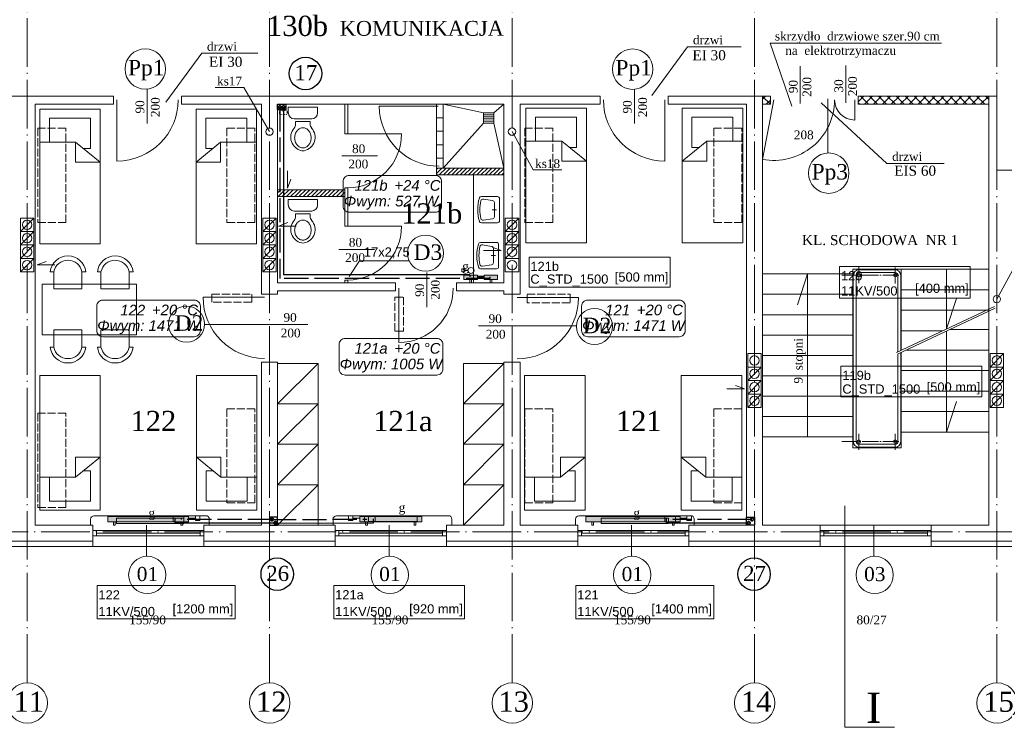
# Model space of a CAD drawing. Extents: x 30119 to 43932, y 4093 to 9351.
# Tile 8 of 12: x 37253 to 38715, y 4164 to 5215. Entities that reach past the tile are written whole.
import ezdxf
from ezdxf.enums import TextEntityAlignment as Align
from ezdxf.lldxf.tags import DXFTag

# ---------------------------------------------------------------- set-up
doc = ezdxf.new("R2010")
doc.units = 0
doc.header["$MEASUREMENT"] = 0
doc.linetypes.add('ACAD_ISO02W100', pattern=[15, 12, -3])
doc.linetypes.add('ACAD_ISO04W100', pattern=[30.5, 24, -3, 0.5, -3])
doc.layers.get('0').update_dxf_attribs({"color": 8, "linetype": 'CONTINUOUS', "lineweight": 9})
doc.layers.add('#co', color=8, linetype='ACAD_ISO04W100')
for name, color, linetype, lineweight in [('#SZACHT', 4, 'CONTINUOUS', 30), ('#woda opis', 7, 'CONTINUOUS', 35), ('CIENKIE', 8, 'CONTINUOUS', 9), ('IS_Armatura_podłączeniowa_grz._dolnozas.', 7, 'SOLID', 18), ('IS_Armatura_Therm', 7, 'SOLID', 18), ('IS_Grzejniki_Plan_rzut', 7, 'SOLID', 18), ('IS_podkład', 8, 'CONTINUOUS', 9), ('IS_powrot', 5, 'ACAD_ISO02W100', 25), ('IS_Text_Konstrukcji', 7, 'CONTINUOUS', 18), ('IS_Text_Odbiornikow_Therm', 7, 'CONTINUOUS', 18), ('IS_zasilanie', 1, 'SOLID', 25), ('NAPIS', 8, 'CONTINUOUS', 9), ('OSIE', 8, 'ACAD_ISO04W100', 9), ('PRZERYW', 8, 'ACAD_ISO02W100', 9), ('SCIANY', 8, 'CONTINUOUS', 9), ('urzadzenia', 8, 'CONTINUOUS', 9), ('URZĄDZENIA', 8, 'CONTINUOUS', 9)]:
    doc.layers.add(name, color=color, linetype=linetype, lineweight=lineweight)
doc.styles.add('NEWROMAN', font='times.ttf')
doc.styles.get("Standard").update_dxf_attribs({"font": 'arial.ttf'})
tags = doc.linetypes.add('SOLID', pattern=[10, 10, 0]).pattern_tags.tags
tags[6:7] = [DXFTag(74, 4), DXFTag(75, 0), DXFTag(340, '0'), DXFTag(46, 0.0), DXFTag(50, 0.0), DXFTag(44, 0.0), DXFTag(45, 0.0)]
tags[4:5] = [DXFTag(74, 4), DXFTag(75, 0), DXFTag(340, '0'), DXFTag(46, 0.0), DXFTag(50, 0.0), DXFTag(44, 0.0), DXFTag(45, 0.0)]

# ---------------------------------------------------------------- blocks, each defined once
blk = doc.blocks.new('R056')
for p, q in [((-0.332, 0.998), (0.335, 0.998)), ((-0.332, 0.865), (-0.332, 0.998)), ((0.335, 0.998), (0.335, 0.865)), ((0.201, 0.732), (-0.199, 0.732)), ((-0.165, 0.67), (0.001, 0.67)), ((-0.165, 0.67), (-0.165, 0.607)), ((0.168, 0.67), (0.001, 0.67)), ((0.168, 0.67), (0.168, 0.607))]:
    blk.add_line(p, q)
blk.add_lwpolyline([(0.001, 0.067, 0.117514), (0.071, 0.083, 0.104443), (0.135, 0.134, 0.090071), (0.175, 0.207, 0.08201), (0.19, 0.297, 0.08201), (0.175, 0.387, 0.090071), (0.135, 0.459, 0.104443), (0.071, 0.51, 0.117514), (0.001, 0.527, 0.117514), (-0.069, 0.51, 0.104443), (-0.132, 0.459, 0.090071), (-0.172, 0.387, 0.08201), (-0.187, 0.297, 0.08201), (-0.172, 0.207, 0.090071), (-0.132, 0.134, 0.104443), (-0.069, 0.083, 0.117514)], format="xyb", close=True)
for centre, radius, start, end in [((-0.199, 0.865), 0.133, 180, 270), ((0.201, 0.865), 0.133, 270, 0), ((0.038, 0.311), 0.315, 138.639, 258.4219), ((-0.299, 0.607), 0.133, 318.639, 0), ((-0.035, 0.311), 0.315, 281.5781, 41.361), ((0.301, 0.607), 0.133, 180, 221.361), ((0.001, 0.133), 0.133, 258.4219, 281.5781)]:
    blk.add_arc(centre, radius, start, end)
blk = doc.blocks.new('R053')
for p, q in [((0, 0.608), (0, 0)), ((0.917, 0.692), (0.083, 0.692)), ((0.095, 0.075), (0.149, 0.421)), ((0.769, 0.492), (0.231, 0.492)), ((0.5, 0.575), (0.5, 0.408)), ((0.905, 0.075), (0.851, 0.421)), ((1, 0), (1, 0.608))]:
    blk.add_line(p, q)
for centre, radius, start, end in [((0.083, 0.608), 0.0833, 90, 180), ((0.231, 0.408), 0.0833, 90, 171.1953), ((0.769, 0.408), 0.0833, 8.8047, 90), ((0.917, 0.608), 0.0833, 0, 90), ((0.083, 0), 0.0833, 180, 254.047), ((0.177, 0.062), 0.0833, 171.1953, 256.9798), ((0.823, 0.062), 0.0833, 283.0202, 8.8047), ((0.5, 1.458), 1.599, 254.047, 285.953), ((0.5, 1.458), 1.516, 256.9798, 283.0202), ((0.917, 0), 0.0833, 285.953, 0)]:
    blk.add_arc(centre, radius, start, end)
blk = doc.blocks.new('E3')
at = {"layer": 'urzadzenia', "ltscale": 3}
h = blk.add_hatch(dxfattribs=at)
h.set_pattern_fill('ANSI37', color=256, scale=75, style=0)
h.set_pattern_definition([(45, (-39726.266, -15935.475), (-6.629126, 6.629126), []), (135, (-39726.266, -15935.475), (-6.629126, -6.629126), [])])
h.paths.add_polyline_path([(3603, -842), (3603, -830), (3409, -830), (3409, -842)])
h.paths.add_polyline_path([(3279, -830), (3267, -830), (3267, -842), (3279, -842)])
h = blk.add_hatch(dxfattribs=at)
h.set_pattern_fill('ANSI31', color=256, scale=35, style=0)
h.set_pattern_definition([(225, (14932.2726, 725.3927), (3.0935922, -3.0935922), [])])
h.paths.add_polyline_path([(2783, -947), (2883, -947), (2883, -937), (2783, -937)])
h = blk.add_hatch(dxfattribs=at)
h.set_pattern_fill('ANSI31', color=256, scale=35, style=0)
h.set_pattern_definition([(45, (-25814.2815, -10257.614), (-3.09359217, 3.09359217), [])])
h.paths.add_polyline_path([(2647, -979), (2647, -969), (2547, -969), (2547, -979)])
at = {"layer": 'CIENKIE', "color": 8, "ltscale": 3}
for p, q in [((3155.8, -756.5), (3102.5, -828.9)), ((3235.4, -756.5), (3155.8, -756.5)), ((3532.9, -751.3), (3278.5, -751.3)), ((3310.6, -844.7), (3278.5, -751.3)), ((2434.3, -766.2), (2380.9, -838.6)), ((2517.4, -766.2), (2434.3, -766.2)), ((3323.1, -840.6), (3323.1, -785.2)), ((3390.8, -839.6), (3390.8, -784.3)), ((2496.8, -816.9), (2454.4, -816.9)), ((2535, -882.6), (2496.8, -816.9)), ((2353.1, -870.7), (2353.1, -819.5)), ((3076.9, -870.7), (3076.9, -819.7)), ((2308.3, -835.3), (2308.3, -926.3)), ((2559, -842), (2559, -850)), ((3121.7, -835.3), (3121.7, -926.3)), ((3267, -923.8), (3284, -835.4)), ((3451.7, -929.8), (3353.9, -839.9)), ((3363.8, -914.6), (3363.8, -833.9)), ((3404, -835.4), (3404, -865.4)), ((2559, -850), (2547, -850)), ((2926.6, -939.4), (2895, -882.6)), ((2642.4, -918.6), (2695.3, -918.6)), ((3536.9, -929.8), (3451.7, -929.8)), ((2561.6, -940.7), (2561.6, -966.8)), ((2969.1, -939.4), (2926.6, -939.4)), ((2561.6, -966.8), (2566.5, -953.4)), ((2165, -1030.9), (2185, -1010.9)), ((2525, -1030.9), (2545, -1010.9)), ((2548.5, -1022.8), (2561.9, -1017.8)), ((2574.6, -1022.8), (2548.5, -1022.8)), ((2885, -1030.9), (2905, -1010.9)), ((2165, -1050.9), (2185, -1030.9)), ((2525, -1050.9), (2545, -1030.9)), ((2885, -1050.9), (2905, -1030.9)), ((2165, -1070.9), (2185, -1050.9)), ((2525, -1070.9), (2545, -1050.9)), ((2885, -1070.9), (2905, -1050.9)), ((2637.7, -1057.5), (2690.6, -1057.5)), ((2852.9, -1059), (2879, -1059)), ((2879, -1059), (2865.6, -1054.1)), ((2165, -1090.9), (2185, -1070.9)), ((2190.1, -1080.4), (2203.5, -1075.4)), ((2216.2, -1080.4), (2190.1, -1080.4)), ((2525, -1090.9), (2545, -1070.9)), ((3647.8, -1071.3), (3614.8, -1131.5)), ((2768.5, -1143.1), (2768.5, -1091.8)), ((3267, -1094), (3401, -1094)), ((3334, -1094), (3318.9, -1139.6)), ((3334, -1336), (3334, -1094)), ((3401, -1087), (3603, -1087)), ((3540, -1175.7), (3540, -1087)), ((2726.8, -1114.9), (2726.8, -1195.9)), ((3267, -1124.2), (3401, -1124.2)), ((3473, -1117.5), (3603, -1117.5)), ((2527.3, -1128.4), (2436.3, -1128.4)), ((2902.7, -1129), (2993.7, -1129)), ((3555.1, -1130.2), (3540, -1175.7)), ((3267, -1154.5), (3401, -1154.5)), ((3466, -1210.6), (3611.4, -1142.1)), ((3467.3, -1213.3), (3612.6, -1144.8)), ((3473, -1148), (3603, -1148)), ((2439.4, -1169.1), (2591.9, -1169.1)), ((2845.1, -1171), (2990.8, -1171)), ((3473, -1178.5), (3534.1, -1178.5)), ((3540, -1329), (3540, -1179.1)), ((3545.4, -1176.5), (3603, -1176.5)), ((3267, -1184.7), (3401, -1184.7)), ((3480.7, -1207), (3603, -1207)), ((3605, -1232.3), (3625, -1212.3)), ((3267, -1215), (3401, -1215)), ((3245, -1252.3), (3265, -1232.3)), ((3473, -1237.5), (3603, -1237.5)), ((3605, -1252.3), (3625, -1232.3)), ((3245, -1272.3), (3265, -1252.3)), ((3267, -1245.2), (3401, -1245.2)), ((3605, -1272.3), (3625, -1252.3)), ((3214.1, -1264.7), (3240.2, -1264.7)), ((3240.2, -1264.7), (3226.8, -1259.8)), ((3473, -1268), (3603, -1268)), ((3245, -1292.3), (3265, -1272.3)), ((3267, -1275.5), (3401, -1275.5)), ((3555.1, -1283.4), (3540, -1329)), ((3605, -1292.3), (3625, -1272.3)), ((3473, -1298.5), (3603, -1298.5)), ((3267, -1305.7), (3401, -1305.7)), ((3473, -1329), (3603, -1329)), ((3267, -1336), (3401, -1336)), ((3401, -1352), (3473, -1352)), ((2269.3, -1467.4), (2269.3, -1458.4)), ((2440.5, -1453), (2274.5, -1453)), ((2445.5, -1467), (2445.5, -1458)), ((2629.3, -1467.4), (2629.3, -1458.4)), ((2800.5, -1453), (2634.5, -1453)), ((2805.5, -1467), (2805.5, -1458)), ((2989.3, -1467.4), (2989.3, -1458.4)), ((3160.5, -1453), (2994.5, -1453)), ((3165.5, -1467), (3165.5, -1458)), ((2272.5, -1474.9), (2437.5, -1474.9)), ((2278, -1482.9), (2278, -1474.9)), ((2352.5, -1467), (2352.5, -1513.3)), ((2432, -1482.9), (2432, -1474.9)), ((2632.5, -1474.9), (2797.5, -1474.9)), ((2638, -1482.9), (2638, -1474.9)), ((2712.5, -1467), (2712.5, -1513.3)), ((2792, -1482.9), (2792, -1474.9)), ((2992.5, -1474.9), (3157.5, -1474.9)), ((2998, -1482.9), (2998, -1474.9)), ((3072.5, -1467), (3072.5, -1513.3)), ((3152, -1482.9), (3152, -1474.9)), ((3350, -1467), (3520, -1467)), ((3352.5, -1474.9), (3517.5, -1474.9)), ((3358, -1482.9), (3358, -1474.9)), ((3432.5, -1467), (3432.5, -1513.3)), ((3512, -1482.9), (3512, -1474.9)), ((2077.5, -1491), (2272.5, -1491)), ((2272.5, -1482.9), (2437.5, -1482.9)), ((2278, -1478.9), (2432, -1478.9)), ((2437.5, -1491), (2632.5, -1491)), ((2632.5, -1482.9), (2797.5, -1482.9)), ((2638, -1478.9), (2792, -1478.9)), ((2797.5, -1491), (2992.5, -1491)), ((2992.5, -1482.9), (3157.5, -1482.9)), ((2998, -1478.9), (3152, -1478.9)), ((3157.5, -1491), (3352.5, -1491)), ((3352.5, -1482.9), (3517.5, -1482.9)), ((3358, -1478.9), (3512, -1478.9)), ((3517.5, -1491), (3712.5, -1491)), ((2440, -1499), (2270, -1499)), ((2800, -1499), (2630, -1499)), ((3160, -1499), (2990, -1499)), ((3520, -1499), (3350, -1499))]:
    blk.add_line(p, q, dxfattribs=at)
at = {"layer": 'CIENKIE', "color": 8}
for p, q in [((3401, -1352), (3401, -1087)), ((3473, -1352), (3473, -1210.6))]:
    blk.add_line(p, q, dxfattribs=at)
at = {"layer": 'CIENKIE', "ltscale": 3}
for centre, radius in [((2350.4, -789.6), 30), ((3074.1, -789.8), 30), ((2550.5, -846.2), 2), ((2555.3, -846.2), 2), ((2535, -882.6), 5.5), ((2895, -882.6), 5.5), ((3365.3, -944.3), 30), ((2766.4, -1063.2), 26.8), ((3614.8, -1131.5), 5.5), ((2411.7, -1168.5), 26.8), ((3017.5, -1172), 26.8), ((2353.5, -1541), 27.7), ((2713.5, -1541), 27.7), ((3073.5, -1541), 27.7), ((3433.5, -1541), 27.7), ((2175.3, -1731.2), 30), ((2535.3, -1731.2), 30), ((2895.3, -1731.2), 30), ((3255.3, -1731.2), 30), ((3615.3, -1731.2), 30)]:
    blk.add_circle(centre, radius, dxfattribs=at)
at = {"layer": 'CIENKIE'}
for centre in [(2175, -1020.9), (2535, -1020.9), (2895, -1020.9), (2175, -1040.9), (2535, -1040.9), (2895, -1040.9), (2175, -1060.9), (2535, -1060.9), (2895, -1060.9), (2175, -1080.9), (2535, -1080.9), (2895, -1080.9), (3255, -1222.3), (3615, -1222.3), (3255, -1242.3), (3615, -1242.3), (3255, -1262.3), (3615, -1262.3), (3255, -1282.3), (3615, -1282.3)]:
    blk.add_circle(centre, 7, dxfattribs=at)
at = {"layer": 'CIENKIE', "ltscale": 3}
for centre, radius, start, end in [((2308.3, -835.3), 91, 270, 0), ((3121.7, -835.3), 91, 180, 270), ((3284, -835.4), 90, 259.1121, 0), ((3404, -835.4), 30, 180, 270), ((2726.8, -1114.9), 81, 270, 0), ((2527.3, -1128.4), 91, 180, 270), ((2902.7, -1129), 91, 270, 0), ((2274.3, -1458.4), 5, 90, 180), ((2440.5, -1458), 5, 0, 90), ((2634.3, -1458.4), 5, 90, 180), ((2800.5, -1458), 5, 0, 90), ((2994.3, -1458.4), 5, 90, 180), ((3160.5, -1458), 5, 0, 90)]:
    blk.add_arc(centre, radius, start, end, dxfattribs=at)
at = {"layer": 'OSIE', "ltscale": 3}
for p, q in [((2175, -1701.2), (2175, 52.5)), ((2535, -1701.2), (2535, 52.5)), ((2895, -1701.2), (2895, 52.5)), ((3255, -1701.2), (3255, 52.5)), ((3615, -1701.2), (3615, 52.5)), ((-1464, -1477), (4482.5, -1477))]:
    blk.add_line(p, q, dxfattribs=at)
at = {"layer": 'OSIE'}
for p, q in [((3384.5, -1096), (3475.5, -1096)), ((3410, -1083.7), (3410, -1107.5)), ((3464, -1084.4), (3464, -1108.2)), ((3384.5, -1343), (3475.5, -1343)), ((3410, -1355.3), (3410, -1331.5)), ((3464, -1355.3), (3464, -1331.5))]:
    blk.add_line(p, q, dxfattribs=at)
at = {"layer": 'PRZERYW'}
for points in [[(2232.4, -877.5), (2190.9, -877.5), (2190.9, -1017.5), (2232.4, -1017.5)], [(2513.2, -877.5), (2471.7, -877.5), (2471.7, -1017.5), (2513.2, -1017.5)], [(2955.6, -877.5), (2914.1, -877.5), (2914.1, -1017.5), (2955.6, -1017.5)], [(3236.3, -877.5), (3194.8, -877.5), (3194.8, -1017.5), (3236.3, -1017.5)], [(2449.3, -1124.1), (2508.5, -1124.1), (2508.5, -1135.7), (2449.3, -1135.7)], [(2917.6, -1124.1), (2981.2, -1124.1), (2981.2, -1137.1), (2917.6, -1137.1)], [(2721, -1128.4), (2734, -1128.4), (2734, -1179), (2721, -1179)], [(2232.4, -1300.9), (2190.9, -1300.9), (2190.9, -1440.9), (2232.4, -1440.9)], [(2513.2, -1294.1), (2471.7, -1294.1), (2471.7, -1434.1), (2513.2, -1434.1)], [(2955.6, -1294.1), (2914.1, -1294.1), (2914.1, -1434.1), (2955.6, -1434.1)], [(3236.3, -1294.1), (3194.8, -1294.1), (3194.8, -1434.1), (3236.3, -1434.1)]]:
    blk.add_lwpolyline(points, close=True, dxfattribs=at)
at = {"layer": 'SCIANY', "ltscale": 3}
for p, q in [((2046.7, -830), (2303.3, -830)), ((2303.3, -842), (2303.3, -830)), ((2404.3, -830), (3025.7, -830)), ((2404.3, -842), (2404.3, -830)), ((3025.7, -842), (3025.7, -830)), ((3126.7, -830), (3279, -830)), ((3126.7, -842), (3126.7, -830)), ((3409, -830), (3615, -830)), ((2187, -842), (2303.3, -842)), ((2404.3, -842), (2523, -842)), ((2547, -842), (2883, -842)), ((2907, -842), (3025.7, -842)), ((3126.7, -842), (3243, -842)), ((3267, -842), (3279, -842)), ((3409, -842), (3603, -842)), ((2783, -937), (2883, -937)), ((2783, -947), (2883, -947)), ((3615, -940), (3645.5, -940)), ((2547, -969), (2647, -969)), ((2547, -979), (2647, -979)), ((2721.8, -1107), (2547, -1107)), ((2721.8, -1107), (2721.8, -1119)), ((2883, -1107), (2812.8, -1107)), ((2812.8, -1107), (2812.8, -1119)), ((2547, -1124), (2523, -1124)), ((2721.8, -1119), (2547, -1119)), ((2883, -1119), (2812.8, -1119)), ((2907, -1124), (2883, -1124)), ((2523, -1225), (2547, -1225)), ((2883, -1225), (2907, -1225)), ((3389.3, -1438.4), (3389.3, -1767.3)), ((2187, -1467), (2272.5, -1467)), ((2272.5, -1499), (2272.5, -1467)), ((2437.5, -1499), (2437.5, -1467)), ((2437.5, -1467), (2523, -1467)), ((2547, -1467), (2632.5, -1467)), ((2632.5, -1499), (2632.5, -1467)), ((2797.5, -1499), (2797.5, -1467)), ((2797.5, -1467), (2883, -1467)), ((2907, -1467), (2992.5, -1467)), ((2992.5, -1499), (2992.5, -1467)), ((3157.5, -1499), (3157.5, -1467)), ((3157.5, -1467), (3243, -1467)), ((3267, -1467), (3352.5, -1467)), ((3352.5, -1499), (3352.5, -1467)), ((3517.5, -1499), (3517.5, -1467)), ((3517.5, -1467), (3603, -1467)), ((2077.5, -1499), (2272.5, -1499)), ((2437.5, -1499), (2632.5, -1499)), ((2797.5, -1499), (2992.5, -1499)), ((3157.5, -1499), (3352.5, -1499)), ((3520, -1499), (3712.5, -1499)), ((3463.1, -1767.3), (3389.3, -1767.3))]:
    blk.add_line(p, q, dxfattribs=at)
at = {"layer": 'SCIANY'}
for p, q in [((3267, -1467), (3267, -830)), ((3279, -842), (3279, -830)), ((3409, -842), (3409, -830)), ((3603, -1467), (3603, -830)), ((3615, -940), (3615, -830)), ((2187, -1467), (2187, -842)), ((2523, -1124), (2523, -842)), ((2547, -1107), (2547, -842)), ((2883, -1107), (2883, -842)), ((2907, -1124), (2907, -842)), ((3243, -1467), (3243, -842)), ((2783, -937), (2783, -947)), ((2647, -979), (2647, -969)), ((2547, -1124), (2547, -1119)), ((2883, -1124), (2883, -1119)), ((2523, -1467), (2523, -1225)), ((2547, -1467), (2547, -1225)), ((2883, -1467), (2883, -1225)), ((2907, -1467), (2907, -1225))]:
    blk.add_line(p, q, dxfattribs=at)
at = {"layer": 'SCIANY', "ltscale": 3}
for centre in [(3410, -1096), (3464, -1096), (3410, -1343), (3464, -1343)]:
    blk.add_circle(centre, 2.5, dxfattribs=at)
at = {"layer": 'urzadzenia'}
for p, q in [((2647, -886), (2647, -842)), ((2651, -886), (2651, -842)), ((2915.4, -847.6), (2915.4, -1047.6)), ((3005.4, -847.6), (3005.4, -1047.6)), ((3147.6, -847.6), (3147.6, -1047.6)), ((3237.6, -847.6), (3237.6, -1047.6)), ((2193.7, -849), (2193.7, -1049)), ((2208.3, -862.5), (2208.3, -898.2)), ((2269, -862.5), (2269, -907.6)), ((2283.7, -849), (2283.7, -1049)), ((2425.8, -849), (2425.8, -1049)), ((2440.5, -862.5), (2440.5, -907.6)), ((2440.5, -862.5), (2440.5, -907.6)), ((2501.2, -862.5), (2501.2, -898.2)), ((2515.8, -849), (2515.8, -1049)), ((2930, -861.1), (2930, -896.8)), ((2990.7, -861.1), (2990.7, -906.2)), ((2990.7, -861.1), (2990.7, -906.2)), ((3162.2, -861.1), (3162.2, -906.2)), ((3222.9, -861.1), (3222.9, -896.8)), ((2838, -1107), (2838, -947)), ((2647, -969), (2647, -966)), ((2647, -1023), (2647, -979)), ((2651, -1023), (2651, -966)), ((2165, -1010.9), (2185, -1010.9)), ((2525, -1010.9), (2545, -1010.9)), ((2885, -1010.9), (2905, -1010.9)), ((2165, -1030.9), (2185, -1030.9)), ((2525, -1030.9), (2545, -1030.9)), ((2885, -1030.9), (2905, -1030.9)), ((2165, -1050.9), (2185, -1050.9)), ((2525, -1050.9), (2545, -1050.9)), ((2885, -1050.9), (2905, -1050.9)), ((2165, -1070.9), (2185, -1070.9)), ((2525, -1070.9), (2545, -1070.9)), ((2885, -1070.9), (2905, -1070.9)), ((2165, -1090.9), (2185, -1090.9)), ((2525, -1090.9), (2545, -1090.9)), ((2885, -1090.9), (2905, -1090.9)), ((3473, -1207.3), (3473, -1087)), ((2647, -1107), (2647, -1103)), ((2651, -1107), (2651, -1103)), ((3245, -1212.3), (3265, -1212.3)), ((3468, -1343), (3468, -1213)), ((3472.2, -1343), (3472.2, -1211)), ((3605, -1212.3), (3625, -1212.3)), ((2607, -1467), (2607, -1227)), ((2823, -1467), (2823, -1227)), ((3245, -1232.3), (3265, -1232.3)), ((3605, -1232.3), (3625, -1232.3)), ((2193.7, -1445), (2193.7, -1245)), ((2283.7, -1445), (2283.7, -1245)), ((2426.3, -1445), (2426.3, -1245)), ((2516.3, -1445), (2516.3, -1245)), ((2913.7, -1445), (2913.7, -1245)), ((3003.7, -1445), (3003.7, -1245)), ((3146.3, -1445), (3146.3, -1245)), ((3236.3, -1445), (3236.3, -1245)), ((3245, -1252.3), (3265, -1252.3)), ((3605, -1252.3), (3625, -1252.3)), ((3245, -1272.3), (3265, -1272.3)), ((3605, -1272.3), (3625, -1272.3)), ((3245, -1292.3), (3265, -1292.3)), ((3605, -1292.3), (3625, -1292.3)), ((2269, -1431.5), (2269, -1386.4)), ((2441, -1431.5), (2441, -1386.4)), ((2989, -1431.5), (2989, -1386.4)), ((3161, -1431.5), (3161, -1386.4)), ((2208.3, -1431.5), (2208.3, -1395.8)), ((2501.7, -1431.5), (2501.7, -1395.8)), ((2928.3, -1431.5), (2928.3, -1395.8)), ((3221.7, -1431.5), (3221.7, -1395.8))]:
    blk.add_line(p, q, dxfattribs=at)
at = {"layer": 'urzadzenia', "ltscale": 3}
for p, q in [((2698, -845), (2785.5, -845)), ((3005.4, -847.6), (2915.4, -847.6)), ((3147.6, -847.6), (3237.6, -847.6)), ((2283.7, -849), (2193.7, -849)), ((2269, -862.5), (2208.3, -862.5)), ((2425.8, -849), (2515.8, -849)), ((2440.5, -862.5), (2501.2, -862.5)), ((2783, -862), (2793, -862)), ((2852.8, -854.8), (2852.8, -869.8)), ((2852.8, -854.8), (2867.8, -854.8)), ((2852.8, -857.8), (2867.8, -857.8)), ((2852.8, -860.8), (2867.8, -860.8)), ((2867.8, -854.8), (2867.8, -869.8)), ((2990.7, -861.1), (2930, -861.1)), ((3162.2, -861.1), (3222.9, -861.1)), ((2852.8, -863.8), (2867.8, -863.8)), ((2852.8, -866.8), (2867.8, -866.8)), ((2852.8, -869.8), (2867.8, -869.8)), ((2647, -886), (2731, -886)), ((2647, -886), (2651, -886)), ((2783, -882), (2793, -882)), ((2247.1, -898.2), (2193.7, -898.2)), ((2283.7, -927.7), (2247.1, -898.2)), ((2247.1, -898.2), (2247.1, -927.7)), ((2425.8, -927.7), (2462.4, -898.2)), ((2462.4, -898.2), (2462.4, -927.7)), ((2462.4, -898.2), (2515.8, -898.2)), ((2783, -902), (2793, -902)), ((2968.8, -896.8), (2915.4, -896.8)), ((3005.4, -926.3), (2968.8, -896.8)), ((2968.8, -896.8), (2968.8, -926.3)), ((2990.7, -906.2), (2980.4, -906.2)), ((3147.6, -926.3), (3184.2, -896.8)), ((3162.2, -906.2), (3172.6, -906.2)), ((3184.2, -896.8), (3237.6, -896.8)), ((3184.2, -896.8), (3184.2, -926.3)), ((2269, -907.6), (2258.7, -907.6)), ((2440.5, -907.6), (2450.8, -907.6)), ((2283.7, -927.7), (2247.1, -927.7)), ((2425.8, -927.7), (2462.4, -927.7)), ((2783, -922), (2793, -922)), ((3005.4, -926.3), (2968.8, -926.3)), ((3147.6, -926.3), (3184.2, -926.3)), ((2647, -966), (2651, -966)), ((2165, -1010.9), (2165, -1090.9)), ((2185, -1010.9), (2185, -1090.9)), ((2525, -1010.9), (2525, -1090.9)), ((2545, -1010.9), (2545, -1090.9)), ((2647, -1023), (2651, -1023)), ((2647, -1023), (2731, -1023)), ((2885, -1010.9), (2885, -1090.9)), ((2905, -1010.9), (2905, -1090.9)), ((2283.7, -1049), (2193.7, -1049)), ((2425.8, -1049), (2515.8, -1049)), ((3005.4, -1047.6), (2915.4, -1047.6)), ((3147.6, -1047.6), (3237.6, -1047.6)), ((2197.6, -1109.2), (2197.6, -1184.2)), ((2337.6, -1109.2), (2197.6, -1109.2)), ((2337.6, -1109.2), (2337.6, -1184.2)), ((2647, -1103), (2651, -1103)), ((2337.6, -1184.2), (2197.6, -1184.2)), ((3245, -1212.3), (3245, -1292.3)), ((3265, -1212.3), (3265, -1292.3)), ((3605, -1212.3), (3605, -1292.3)), ((3625, -1212.3), (3625, -1292.3)), ((2547, -1227), (2607, -1227)), ((2547, -1287), (2607, -1227)), ((2823, -1227), (2883, -1227)), ((2823, -1287), (2883, -1227)), ((2283.7, -1245), (2193.7, -1245)), ((2426.3, -1245), (2516.3, -1245)), ((3003.7, -1245), (2913.7, -1245)), ((3146.3, -1245), (3236.3, -1245)), ((2607, -1287), (2547, -1287)), ((2547, -1347), (2607, -1287)), ((2823, -1287), (2883, -1287)), ((2823, -1347), (2883, -1287)), ((2607, -1347), (2547, -1347)), ((2547, -1407), (2607, -1347)), ((2823, -1347), (2883, -1347)), ((2823, -1407), (2883, -1347)), ((3410, -1347), (3464, -1347)), ((3410, -1351.2), (3464, -1351.2)), ((2283.7, -1366.3), (2247.1, -1395.8)), ((2283.7, -1366.3), (2247.1, -1366.3)), ((2247.1, -1395.8), (2247.1, -1366.3)), ((2426.3, -1366.3), (2462.9, -1366.3)), ((2426.3, -1366.3), (2462.9, -1395.8)), ((2462.9, -1395.8), (2462.9, -1366.3)), ((2967.1, -1395.8), (2967.1, -1366.3)), ((3003.7, -1366.3), (2967.1, -1366.3)), ((3003.7, -1366.3), (2967.1, -1395.8)), ((3146.3, -1366.3), (3182.9, -1395.8)), ((3146.3, -1366.3), (3182.9, -1366.3)), ((3182.9, -1395.8), (3182.9, -1366.3)), ((2269, -1386.4), (2258.7, -1386.4)), ((2441, -1386.4), (2451.3, -1386.4)), ((2989, -1386.4), (2978.7, -1386.4)), ((3161, -1386.4), (3171.3, -1386.4)), ((2247.1, -1395.8), (2193.7, -1395.8)), ((2462.9, -1395.8), (2516.3, -1395.8)), ((2967.1, -1395.8), (2913.7, -1395.8)), ((3182.9, -1395.8), (3236.3, -1395.8)), ((2607, -1407), (2547, -1407)), ((2547, -1467), (2607, -1407)), ((2823, -1467), (2883, -1407)), ((2823, -1407), (2883, -1407)), ((2269, -1431.5), (2208.3, -1431.5)), ((2441, -1431.5), (2501.7, -1431.5)), ((2989, -1431.5), (2928.3, -1431.5)), ((3161, -1431.5), (3221.7, -1431.5)), ((2283.7, -1445), (2193.7, -1445)), ((2426.3, -1445), (2516.3, -1445)), ((3003.7, -1445), (2913.7, -1445)), ((3146.3, -1445), (3236.3, -1445))]:
    blk.add_line(p, q, dxfattribs=at)
at = {"layer": 'urzadzenia'}
for points in [[(2307.5, -1456.5), (2407.5, -1456.5), (2407.5, -1464.5), (2307.5, -1464.5)], [(2682.1, -1453.9), (2754.1, -1453.9), (2754.1, -1461.9), (2682.1, -1461.9)], [(3027.5, -1456.5), (3127.5, -1456.5), (3127.5, -1464.5), (3027.5, -1464.5)]]:
    blk.add_lwpolyline(points, close=True, dxfattribs=at)
at = {"layer": 'urzadzenia', "ltscale": 3}
for centre, radius, start, end in [((3410, -1343), 8.2, 180, 270), ((3410, -1343), 4, 180, 270), ((3464, -1343), 4, 270, 0), ((3464, -1343), 8.2, 270, 0)]:
    blk.add_arc(centre, radius, start, end, dxfattribs=at)
at = {"layer": 'URZĄDZENIA', "ltscale": 3}
for p, q in [((2783, -937), (2783, -842)), ((2793, -937), (2793, -842)), ((2852.8, -854.8), (2793, -842)), ((2867.8, -854.8), (2883, -842)), ((2852.8, -869.8), (2793, -937)), ((2867.8, -869.8), (2883, -937)), ((3410, -1087.8), (3464, -1087.8)), ((3410, -1092), (3464, -1092))]:
    blk.add_line(p, q, dxfattribs=at)
at = {"layer": 'URZĄDZENIA'}
for p, q in [((3401.8, -1343), (3401.8, -1096)), ((3406, -1343), (3406, -1096)), ((3468, -1209.7), (3468, -1096)), ((3472.2, -1207.7), (3472.2, -1096))]:
    blk.add_line(p, q, dxfattribs=at)
for points in [[(2214.6, -1090.9), (2209.2, -1090.9, -0.895014), (2262.2, -1090.9), (2256.5, -1090.9, 0.825539), (2214.6, -1091), (2214.6, -1116.2), (2256.5, -1116.2), (2256.5, -1090.9)], [(2284.7, -1090.9), (2279.3, -1090.9, -0.895014), (2332.3, -1090.9), (2326.6, -1090.9, 0.825539), (2284.7, -1091), (2284.7, -1116.2), (2326.6, -1116.2), (2326.6, -1090.9)], [(2214.6, -1202.5), (2209.2, -1202.5, 0.895014), (2262.2, -1202.5), (2256.5, -1202.5, -0.825539), (2214.6, -1202.5), (2214.6, -1177.2), (2256.5, -1177.2), (2256.5, -1202.5)], [(2284.7, -1202.5), (2279.3, -1202.5, 0.895014), (2332.3, -1202.5), (2326.6, -1202.5, -0.825539), (2284.7, -1202.5), (2284.7, -1177.2), (2326.6, -1177.2), (2326.6, -1202.5)]]:
    blk.add_lwpolyline(points, format="xyb", dxfattribs=at)
at = {"layer": 'URZĄDZENIA', "ltscale": 3}
for centre, radius, start, end in [((2787, -845), 89, 180, 270), ((2651, -886), 80, 270, 0), ((2651, -1023), 80, 270, 0), ((3410, -1096), 8.2, 90, 180), ((3410, -1096), 4, 90, 180), ((3464, -1096), 8.2, 0, 90), ((3464, -1096), 4, 0, 90)]:
    blk.add_arc(centre, radius, start, end, dxfattribs=at)
at = {"layer": 'URZĄDZENIA', "lineweight": 25, "ltscale": 3}
for name, p, xscale, yscale, zscale, rotation in [('R056', (2584.6, -911.1), -65, 65, 65, 359.9999999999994), ('R053', (2849.6, -979), 39, 39, 39, 269.9999999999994), ('R056', (2584.6, -1048.1), -65, 65, 65, 359.9999999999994), ('R053', (2848.2, -1047.2), 39, 39, 39, 269.9999999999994)]:
    blk.add_blockref(name, p, dxfattribs=dict(at, xscale=xscale, yscale=yscale, zscale=zscale, rotation=rotation))
at = {"layer": 'NAPIS', "lineweight": 25, "ltscale": 3, "style": 'NEWROMAN'}
for s, height, p in [('130b', 30, (2531.2, -740.5)), ('KOMUNIKACJA', 22, (2639.2, -740.2)), ('drzwi  ', 13, (3163.6, -752.8)), ('skrzydło  drzwiowe szer.90 cm', 13, (3285.4, -747.2)), ('drzwi  ', 13, (2442, -762.5)), ('na  elektrotrzymaczu', 13, (3300.7, -768.6)), ('  EI 30', 15, (2433.7, -786.3)), ('  EI 30', 15, (3151.5, -776.6)), ('Pp1', 23, (2324.9, -799)), ('Pp1', 23, (3048.6, -799.2)), ('ks17', 13, (2457, -814)), ('co', 10, (2548.2, -857.8)), ('208', 13, (3313.5, -893.9)), ('80', 13, (2657.5, -914.5)), ('drzwi  ', 13, (3459.4, -926.1)), ('200', 13, (2652.1, -937.2)), ('ks18', 13, (2929.3, -936.6)), ('Pp3', 23, (3339.8, -953.7)), ('  EIS 60', 15, (3451.1, -948.1)), ('121b', 30, (2730.5, -1019.1)), ('KL. SCHODOWA  NR 1', 15, (3325.6, -1051.1)), ('80', 13, (2652.7, -1053.5)), ('D3', 23, (2748.9, -1073.1)), ('200', 13, (2647.3, -1076.2)), ('g', 13, (2821.1, -1089.1)), ('90', 13, (2555.7, -1165.1)), ('90', 13, (2860.2, -1166.9)), ('D2', 23, (2394.2, -1178.4)), ('D2', 23, (3000, -1182)), ('200', 13, (2551.6, -1188.2)), ('200', 13, (2856, -1190)), ('122', 30, (2328.5, -1327.4)), ('121a', 30, (2688.9, -1327.4)), ('121', 30, (3049.2, -1327.4)), ('g', 13, (2355.2, -1455.2)), ('g', 13, (2726.7, -1447.3)), ('g', 13, (3075.2, -1455.2)), ('01', 21, (2337.8, -1550.2)), ('01', 21, (2697.8, -1550.2)), ('01', 21, (3057.8, -1550.2)), ('03', 21, (3417.8, -1550.2)), ('155/90', 13, (2326.6, -1614.3)), ('155/90', 13, (2686.6, -1614.3)), ('155/90', 13, (3046.6, -1614.3)), ('80/27', 13, (3406.6, -1614.3)), ('11', 30, (2154.8, -1744.3)), ('12', 30, (2514.8, -1744.3)), ('13', 30, (2874.8, -1744.3)), ('14', 30, (3234.8, -1744.3)), ('I', 45, (3420.8, -1760.7)), ('15', 30, (3594.8, -1744.3))]:
    blk.add_text(s, height=height, dxfattribs=at).set_placement(p)
for s, p in [('200', (3339.4, -830.9)), ('200', (3407.1, -829.9)), ('90', (3319, -825.5)), ('30', (3386.7, -824.5)), ('200', (2371.8, -861)), ('200', (3095.5, -861)), ('90', (2349, -855.7)), ('90', (3072.8, -855.7)), ('90', (2764.4, -1128)), ('200', (2787.6, -1132.2)), ('9  stopni', (3326.6, -1256.8))]:
    blk.add_text(s, height=13, rotation=90, dxfattribs=at).set_placement(p)

msp = doc.modelspace()

# ---------------------------------------------------------------- hatches: boundary and pattern name
at = {"layer": 'IS_Grzejniki_Plan_rzut'}
for points in [[(37912.8, 4829.1), (37932.8, 4829.1), (37932.8, 4835.5), (37912.8, 4835.5)], [(37932.8, 4830.7), (37942.8, 4830.7), (37942.8, 4833.9), (37932.8, 4833.9)], [(37962.8, 4829.1), (37942.8, 4829.1), (37942.8, 4835.5), (37962.8, 4835.5)], [(37503.9, 4469.1), (37383.9, 4469.1), (37383.9, 4477), (37503.9, 4477)], [(37758.2, 4469.1), (37850.2, 4469.1), (37850.2, 4477), (37758.2, 4477)], [(38233.9, 4469.1), (38093.9, 4469.1), (38093.9, 4477), (38233.9, 4477)]]:
    msp.add_hatch(color=8, dxfattribs=at).paths.add_polyline_path(points)

# ---------------------------------------------------------------- linework, layer by layer
at = {"layer": '#co', "color": 5, "lineweight": 35, "ltscale": 3}
for centre in [(37639.4, 5084.8), (37627.9, 4472.6), (38340.5, 4472.6)]:
    msp.add_circle(centre, 2.1, dxfattribs=at)
at = {"layer": '#co', "color": 1, "lineweight": 35, "ltscale": 3}
for centre in [(37644.8, 5084.8), (37632.8, 4467.2), (38335.6, 4467.2)]:
    msp.add_circle(centre, 2.1, dxfattribs=at)
at = {"layer": '#SZACHT', "lineweight": 25, "ltscale": 3}
for points in [[(37648.2, 5081.3), (37636.2, 5081.3), (37636.2, 5089.1), (37648.2, 5089.1)], [(37636.2, 4476.1), (37624.2, 4476.1), (37624.2, 4464.1), (37636.2, 4464.1)], [(38332.2, 4476.1), (38344.2, 4476.1), (38344.2, 4464.1), (38332.2, 4464.1)]]:
    msp.add_lwpolyline(points, close=True, dxfattribs=at)
at = {"layer": '#woda opis', "lineweight": 25, "ltscale": 3}
for centre in [(37677.5, 5134.9), (37635.6, 4391.2), (38343.6, 4391.2)]:
    msp.add_circle(centre, 24.1, dxfattribs=at)
at = {"layer": 'IS_Armatura_podłączeniowa_grz._dolnozas.'}
for p, q in [((37480.9, 4469), (37480.9, 4477)), ((37480.9, 4477), (37496.9, 4477)), ((37496.9, 4477), (37496.9, 4469)), ((37781.2, 4477), (37765.2, 4477)), ((37765.2, 4477), (37765.2, 4469)), ((37781.2, 4469), (37781.2, 4477)), ((38210.9, 4469), (38210.9, 4477)), ((38210.9, 4477), (38226.9, 4477)), ((38226.9, 4477), (38226.9, 4469)), ((37496.9, 4469), (37480.9, 4469)), ((37765.2, 4469), (37781.2, 4469)), ((38226.9, 4469), (38210.9, 4469))]:
    msp.add_line(p, q, dxfattribs=at)
at = {"layer": 'IS_Armatura_Therm', "ltscale": 10}
for p, q in [((37909.8, 4840.1), (37909.8, 4844.6)), ((37909.8, 4844.6), (37914.3, 4844.6)), ((37914.3, 4840.1), (37909.8, 4840.1)), ((37914.3, 4844.6), (37914.3, 4840.1)), ((37918.8, 4842.3), (37914.3, 4842.3))]:
    msp.add_line(p, q, dxfattribs=at)
at = {"layer": 'IS_Armatura_Therm'}
for p, q in [((37503.9, 4474.3), (37514, 4474.3)), ((37514, 4477.7), (37520.8, 4477.7)), ((37514, 4471), (37514, 4477.7)), ((37520.8, 4477.7), (37520.8, 4471)), ((37748.1, 4477.7), (37741.3, 4477.7)), ((37741.3, 4477.7), (37741.3, 4471)), ((37748.1, 4471), (37748.1, 4477.7)), ((37758.2, 4474.3), (37748.1, 4474.3)), ((38233.9, 4474.3), (38244, 4474.3)), ((38244, 4477.7), (38250.8, 4477.7)), ((38244, 4471), (38244, 4477.7)), ((38250.8, 4477.7), (38250.8, 4471)), ((37520.8, 4471), (37514, 4471)), ((37741.3, 4471), (37748.1, 4471)), ((38250.8, 4471), (38244, 4471))]:
    msp.add_line(p, q, dxfattribs=at)
at = {"layer": 'IS_Armatura_Therm', "ltscale": 10, "extrusion": (0, 0, -1)}
msp.add_ellipse((37923.3, 4842.3), major_axis=(0, 4.5), ratio=1, dxfattribs=at)
at = {"layer": 'IS_Grzejniki_Plan_rzut'}
for p, q in [((37932.8, 4835.5), (37912.8, 4835.5)), ((37912.8, 4835.5), (37912.8, 4829.1)), ((37912.8, 4829.1), (37932.8, 4829.1)), ((37921.6, 4829.1), (37921.6, 4824.1)), ((37924.1, 4824.1), (37924.1, 4829.1)), ((37932.8, 4829.1), (37932.8, 4835.5)), ((37942.8, 4833.9), (37932.8, 4833.9)), ((37932.8, 4833.9), (37932.8, 4830.7)), ((37932.8, 4830.7), (37942.8, 4830.7)), ((37942.8, 4829.1), (37942.8, 4835.5)), ((37942.8, 4835.5), (37962.8, 4835.5)), ((37942.8, 4830.7), (37942.8, 4833.9)), ((37962.8, 4829.1), (37942.8, 4829.1)), ((37951.6, 4824.1), (37951.6, 4829.1)), ((37954.1, 4829.1), (37954.1, 4824.1)), ((37962.8, 4835.5), (37962.8, 4829.1)), ((37921.6, 4824.1), (37924.1, 4824.1)), ((37954.1, 4824.1), (37951.6, 4824.1)), ((37383.9, 4469.1), (37383.9, 4477)), ((37383.9, 4477), (37503.9, 4477)), ((37503.9, 4477), (37503.9, 4469.1)), ((37850.2, 4477), (37758.2, 4477)), ((37758.2, 4477), (37758.2, 4469.1)), ((37850.2, 4469.1), (37850.2, 4477)), ((38093.9, 4469.1), (38093.9, 4477)), ((38093.9, 4477), (38233.9, 4477)), ((38233.9, 4477), (38233.9, 4469.1)), ((37503.9, 4469.1), (37383.9, 4469.1)), ((37392.7, 4469.1), (37392.7, 4464.1)), ((37392.7, 4464.1), (37395.2, 4464.1)), ((37395.2, 4464.1), (37395.2, 4469.1)), ((37492.7, 4464.1), (37492.7, 4469.1)), ((37495.2, 4464.1), (37492.7, 4464.1)), ((37495.2, 4469.1), (37495.2, 4464.1)), ((37758.2, 4469.1), (37850.2, 4469.1)), ((37766.9, 4469.1), (37766.9, 4464.1)), ((37766.9, 4464.1), (37769.4, 4464.1)), ((37769.4, 4464.1), (37769.4, 4469.1)), ((37838.9, 4464.1), (37838.9, 4469.1)), ((37841.4, 4464.1), (37838.9, 4464.1)), ((37841.4, 4469.1), (37841.4, 4464.1)), ((38233.9, 4469.1), (38093.9, 4469.1)), ((38102.7, 4469.1), (38102.7, 4464.1)), ((38102.7, 4464.1), (38105.2, 4464.1)), ((38105.2, 4464.1), (38105.2, 4469.1)), ((38222.7, 4464.1), (38222.7, 4469.1)), ((38225.2, 4464.1), (38222.7, 4464.1)), ((38225.2, 4469.1), (38225.2, 4464.1))]:
    msp.add_line(p, q, dxfattribs=at)
at = {"layer": 'IS_powrot', "ltscale": 3}
for p, q in [((37639.4, 5084.8), (37639.4, 4830.5)), ((37951.9, 4830.5), (37639.4, 4830.5)), ((37951.9, 4830.5), (37951.9, 4832.7)), ((37493.5, 4472.5), (37493.5, 4473.2)), ((37627.9, 4472.6), (37493.5, 4472.5)), ((37627.9, 4472.6), (37768.6, 4472.7)), ((37768.6, 4472.7), (37768.6, 4473.2)), ((38223.5, 4472.5), (38223.5, 4473.2)), ((38340.5, 4472.6), (38223.5, 4472.5))]:
    msp.add_line(p, q, dxfattribs=at)
at = {"layer": 'IS_Text_Konstrukcji', "linetype": 'SOLID'}
for points in [[(37742.6, 4928.9), (37870.4, 4928.9, 0.414214), (37879.5, 4938), (37879.5, 4974.3, 0.414214), (37870.4, 4983.4), (37742.6, 4983.4, 0.414214), (37733.5, 4974.3), (37733.5, 4938, 0.414214), (37742.6, 4928.9)], [(37376.6, 4743.9), (37512.4, 4743.9, 0.414214), (37521.5, 4753), (37521.5, 4789.3, 0.414214), (37512.4, 4798.4), (37376.6, 4798.4, 0.414214), (37367.5, 4789.3), (37367.5, 4753, 0.414214), (37376.6, 4743.9)], [(38096.6, 4743.9), (38232.4, 4743.9, 0.414214), (38241.5, 4753), (38241.5, 4789.3, 0.414214), (38232.4, 4798.4), (38096.6, 4798.4, 0.414214), (38087.5, 4789.3), (38087.5, 4753, 0.414214), (38096.6, 4743.9)], [(37736.6, 4686.9), (37872.4, 4686.9, 0.414214), (37881.5, 4696), (37881.5, 4732.3, 0.414214), (37872.4, 4741.4), (37736.6, 4741.4, 0.414214), (37727.5, 4732.3), (37727.5, 4696, 0.414214), (37736.6, 4686.9)]]:
    msp.add_lwpolyline(points, format="xyb", dxfattribs=at)
at = {"layer": 'IS_Text_Odbiornikow_Therm', "linetype": 'SOLID'}
for p, q in [((37757.8, 4856.4), (37742.4, 4833.3)), ((37757.8, 4856.4), (37831, 4856.4)), ((38009.5, 4817.7), (38009.5, 4862)), ((38009.5, 4862), (38218.8, 4862)), ((38218.8, 4862), (38218.8, 4817.7)), ((38470.7, 4801.1), (38470.7, 4848)), ((38470.7, 4848), (38664.7, 4848)), ((38664.7, 4848), (38664.7, 4801.1)), ((38009.5, 4817.7), (38218.8, 4817.7)), ((38470.7, 4801.1), (38664.7, 4801.1)), ((38472.7, 4654.4), (38472.7, 4700.1)), ((38472.7, 4700.1), (38681.9, 4700.1)), ((38681.9, 4700.1), (38681.9, 4654.4)), ((38472.7, 4654.4), (38681.9, 4654.4)), ((37368.1, 4324.8), (37368.1, 4374.3)), ((37368.1, 4374.3), (37573.1, 4374.3)), ((37573.1, 4374.3), (37573.1, 4324.8)), ((37719.6, 4324.8), (37719.6, 4374.3)), ((37719.6, 4374.3), (37913.6, 4374.3)), ((37913.6, 4374.3), (37913.6, 4324.8)), ((38079, 4324.8), (38079, 4374.3)), ((38079, 4374.3), (38284, 4374.3)), ((38284, 4374.3), (38284, 4324.8)), ((37368.1, 4324.8), (37573.1, 4324.8)), ((37719.6, 4324.8), (37913.6, 4324.8)), ((38079, 4324.8), (38284, 4324.8))]:
    msp.add_line(p, q, dxfattribs=at)
at = {"layer": 'IS_zasilanie', "ltscale": 3}
for p, q in [((37644.8, 5084.8), (37644.8, 4835.9)), ((37921.5, 4835.9), (37644.8, 4835.9)), ((37921.5, 4835.9), (37921.5, 4832.9)), ((37483.8, 4467.2), (37483.8, 4473.2)), ((37632.8, 4467.2), (37483.8, 4467.2)), ((37632.8, 4467.2), (37778.3, 4467.3)), ((37778.3, 4467.3), (37778.3, 4473.2)), ((38213.8, 4467.2), (38213.8, 4473.2)), ((38335.6, 4467.2), (38213.8, 4467.2))]:
    msp.add_line(p, q, dxfattribs=at)

# ---------------------------------------------------------------- block references
at = {"layer": 'IS_podkład', "lineweight": 25, "ltscale": 3}
msp.add_blockref('E3', (35089.2, 5931.1), dxfattribs=at)

# ---------------------------------------------------------------- texts
at = {"layer": '#woda opis', "lineweight": 25, "ltscale": 3, "style": 'NEWROMAN'}
for s, p in [('17', (37678.1, 5124.8)), ('26', (37636.3, 4381.1)), ('27', (38344.3, 4381.1))]:
    msp.add_text(s, height=22.46, dxfattribs=at).set_placement(p, align=Align.CENTER)
at = {"layer": 'IS_Text_Konstrukcji', "linetype": 'SOLID', "char_height": 15.84}
for s, insert, attachment_point in [('{\\fArial|b0|i1|c238|p34;121b}', (37799.5, 4960.5), 9), ('\\fArial|b0|i1;+24 °C', (37809.5, 4960.5), 7), ('\\fArial|b0|i1;Φwym: 527 W', (37804.5, 4953.3), 2), ('{\\fArial|b0|i1|c238|p34;122}', (37439.5, 4775.5), 9), ('\\fArial|b0|i1;+20 °C', (37449.5, 4775.5), 7), ('{\\fArial|b0|i1|c238|p34;121}', (38159.5, 4775.5), 9), ('\\fArial|b0|i1;+20 °C', (38169.5, 4775.5), 7), ('\\fArial|b0|i1;Φwym: 1471 W', (37444.5, 4768.3), 2), ('\\fArial|b0|i1;Φwym: 1471 W', (38164.5, 4768.3), 2), ('{\\fArial|b0|i1|c238|p34;121a}', (37799.5, 4718.5), 9), ('\\fArial|b0|i1;+20 °C', (37809.5, 4718.5), 7), ('\\fArial|b0|i1;Φwym: 1005 W', (37804.5, 4711.3), 2)]:
    msp.add_mtext(s, dxfattribs=dict(at, insert=insert, attachment_point=attachment_point))
at = {"layer": 'IS_Text_Odbiornikow_Therm', "linetype": 'SOLID', "char_height": 13.68, "attachment_point": 7}
for s, insert in [('17x2,75', (37764.3, 4860.3)), ('{\\fArial|b0|i0|c238|p34;121b}', (38011.5, 4841.4)), ('{\\fArial|b0|i0|c238|p34;120}', (38472.7, 4827.4)), ('\\fArial|b0|i0;C_STD_1500', (38011.5, 4818.7)), ('\\fArial|b0|i0;[500 mm]', (38136.8, 4821.6)), ('{\\fArial|b0|i0|c238|p34;11KV/500}', (38472.7, 4804.9)), ('{\\fArial|b0|i0|c238|p34;[400 mm]}', (38582.7, 4804.9)), ('{\\fArial|b0|i0|c238|p34;119b}', (38474.7, 4679.5)), ('\\fArial|b0|i0;C_STD_1500', (38474.7, 4655.4)), ('\\fArial|b0|i0;[500 mm]', (38599.9, 4658.2)), ('{\\fArial|b0|i0|c238|p34;122}', (37370.1, 4353.6)), ('{\\fArial|b0|i0|c238|p34;121a}', (37721.6, 4353.6)), ('{\\fArial|b0|i0|c238|p34;121}', (38081, 4353.6)), ('11KV/500', (37370.1, 4328.7)), ('[1200 mm]', (37480.1, 4328.7)), ('11KV/500', (37721.6, 4328.7)), ('\\fArial|b0|i0;[920 mm]', (37831.6, 4328.7)), ('11KV/500', (38081, 4328.7)), ('[1400 mm]', (38191, 4328.7))]:
    msp.add_mtext(s, dxfattribs=dict(at, insert=insert))

doc.saveas('drawing.dxf')
